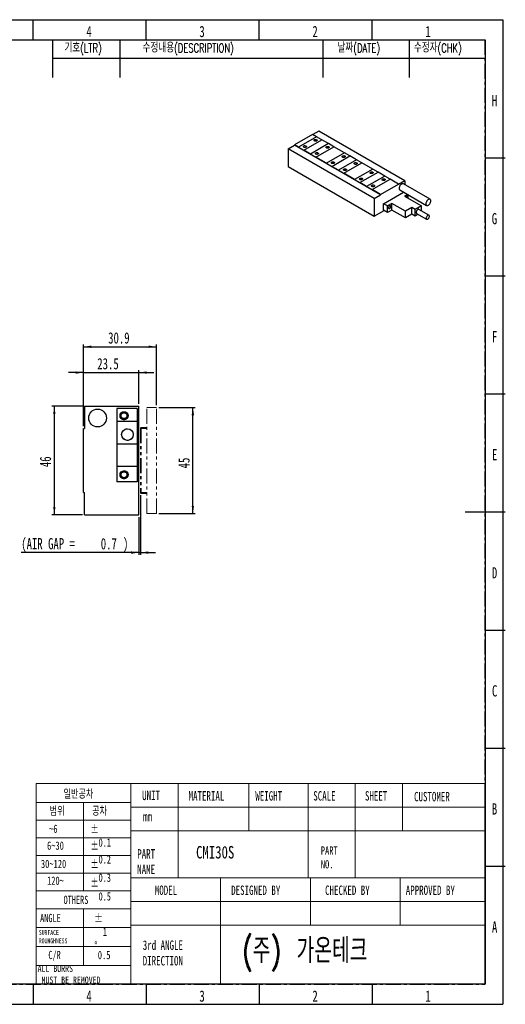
# Model space of a CAD drawing. Header units: millimetres. Extents: x 1 to 593, y 1 to 419.
# Tile 2 of 2: x 387 to 593, y 2 to 418. Entities that reach past the tile are written whole.
import ezdxf

# ---------------------------------------------------------------- set-up
doc = ezdxf.new("R2010")
doc.units = ezdxf.units.MM
doc.linetypes.add('CENTER', pattern=[10.16, 6.35, -1.27, 1.27, -1.27])
doc.linetypes.add('PHANTOM', pattern=[12.7, 6.35, -1.27, 1.27, -1.27, 1.27, -1.27])
for name, color, linetype in [('CENTER_LINE', 1, 'CENTER'), ('DIM', 7, 'Continuous'), ('FORMAT', 7, 'Continuous')]:
    doc.layers.add(name, color=color, linetype=linetype)
doc.styles.add('SLDTEXTSTYLE0', font='TXT', dxfattribs={"width": 0.7})
doc.styles.add('SLDTEXTSTYLE1', font='TXT', dxfattribs={"width": 0.75})
doc.styles.add('SLDTEXTSTYLE2', font='TXT.shx', dxfattribs={"width": 0.7, "bigfont": 'bigfont.shx'})
doc.styles.add('SLDTEXTSTYLE3', font='TXT', dxfattribs={"width": 0.694444})
doc.dimstyles.new('SLDDIMSTYLE0', dxfattribs={"dimtxt": 5.45083, "dimasz": 3.302, "dimexe": 0, "dimexo": 0.0625, "dimgap": 1.362708, "dimtad": 1, "dimrnd": 1e-09, "dimzin": 12, "dimdsep": 46, "dimtxsty": 'SLDTEXTSTYLE0', "dimsah": 1, "dimcen": 0.09, "dimadec": 0, "dimazin": 3, "dimtfac": 1, "dimtofl": 0, "dimtmove": 0, "dimatfit": 3, "dimfxl": 0, "dimfrac": 2, "dimtolj": 1, "dimtzin": 12, "dimarcsym": 0})
doc.dimstyles.new('SLDDIMSTYLE1', dxfattribs={"dimtxt": 5.45083, "dimasz": 3.302, "dimexe": 0, "dimexo": 0.0625, "dimgap": 1.362708, "dimtad": 1, "dimrnd": 1e-09, "dimzin": 12, "dimdsep": 46, "dimtxsty": 'SLDTEXTSTYLE0', "dimsah": 1, "dimcen": 0.09, "dimadec": 0, "dimazin": 3, "dimtfac": 1, "dimtmove": 0, "dimatfit": 0, "dimfxl": 0, "dimfrac": 2, "dimtolj": 1, "dimtzin": 12, "dimarcsym": 0})
doc.dimstyles.new('SLDDIMSTYLE3', dxfattribs={"dimtxt": 5.45083, "dimasz": 3.302, "dimexe": 0, "dimexo": 0.0625, "dimgap": 1.362708, "dimtad": 1, "dimrnd": 1e-09, "dimdsep": 46, "dimtxsty": 'SLDTEXTSTYLE0', "dimsah": 1, "dimcen": 0.09, "dimadec": 0, "dimazin": 2, "dimtfac": 1, "dimtmove": 0, "dimatfit": 0, "dimfxl": 0, "dimfrac": 2, "dimtolj": 1, "dimtzin": 12, "dimarcsym": 0})

# ---------------------------------------------------------------- blocks, each defined once
blk = doc.blocks.new('_D_11')
at = {"layer": 'DIM'}
for p, q in [((445.83, 254.31), (461.27, 254.31)), ((460.27, 209.31), (460.27, 254.31)), ((445.83, 209.31), (461.27, 209.31))]:
    blk.add_line(p, q, dxfattribs=at)
for points in [[(460.27, 254.31), (459.76, 251.01), (460.78, 251.01)], [(460.27, 209.31), (460.78, 212.61), (459.76, 212.61)]]:
    blk.add_solid(points, dxfattribs=at)
at = {"layer": 'DIM', "insert": (454.13, 228.48), "char_height": 4.762, "attachment_point": 1, "rotation": 90, "style": 'SLDTEXTSTYLE0'}
blk.add_mtext('45', dxfattribs=at)
blk = doc.blocks.new('_D_12')
at = {"layer": 'DIM'}
for p, q in [((413.93, 246.31), (413.93, 280.97)), ((413.93, 279.97), (444.83, 279.97)), ((444.83, 255.31), (444.83, 280.97))]:
    blk.add_line(p, q, dxfattribs=at)
for points in [[(413.93, 279.97), (417.23, 279.47), (417.23, 280.48)], [(444.83, 279.97), (441.52, 280.48), (441.52, 279.47)]]:
    blk.add_solid(points, dxfattribs=at)
at = {"layer": 'DIM', "insert": (424.41, 286.11), "char_height": 4.762, "attachment_point": 1, "style": 'SLDTEXTSTYLE0'}
blk.add_mtext('30.9', dxfattribs=at)
blk = doc.blocks.new('_D_13')
at = {"layer": 'DIM'}
for p, q in [((413.93, 269.05), (407.58, 269.05)), ((413.93, 246.31), (413.93, 270.05)), ((413.93, 269.05), (437.43, 269.05)), ((437.43, 255.81), (437.43, 270.05)), ((437.43, 269.05), (443.78, 269.05))]:
    blk.add_line(p, q, dxfattribs=at)
for points in [[(413.93, 269.05), (410.62, 269.56), (410.62, 268.55)], [(437.43, 269.05), (440.73, 268.55), (440.73, 269.56)]]:
    blk.add_solid(points, dxfattribs=at)
at = {"layer": 'DIM', "insert": (419.81, 275.19), "char_height": 4.762, "attachment_point": 1, "style": 'SLDTEXTSTYLE0'}
blk.add_mtext('23.5', dxfattribs=at)
blk = doc.blocks.new('_D_14')
at = {"layer": 'DIM'}
for p, q in [((438.13, 217.16), (438.13, 191.81)), ((437.43, 207.81), (437.43, 191.81)), ((437.43, 192.81), (387.63, 192.81)), ((437.43, 192.81), (438.13, 192.81)), ((438.13, 192.81), (444.48, 192.81))]:
    blk.add_line(p, q, dxfattribs=at)
for points in [[(437.43, 192.81), (434.12, 193.32), (434.12, 192.3)], [(438.13, 192.81), (441.43, 192.3), (441.43, 193.32)]]:
    blk.add_solid(points, dxfattribs=at)
at = {"layer": 'DIM', "attachment_point": 1, "style": 'SLDTEXTSTYLE0'}
for s, insert, char_height in [('(AIR GAP =', (387.63, 198.95), 4.762), ('0.7', (421.29, 198.95), 4.762), (')', (430.69, 198.95), 4.76)]:
    blk.add_mtext(s, dxfattribs=dict(at, insert=insert, char_height=char_height))
blk = doc.blocks.new('_D_15')
at = {"layer": 'DIM'}
for p, q in [((413.49, 254.81), (400.62, 254.81)), ((401.62, 254.81), (401.62, 208.81)), ((413.49, 208.81), (400.62, 208.81))]:
    blk.add_line(p, q, dxfattribs=at)
for points in [[(401.62, 254.81), (401.12, 251.51), (402.13, 251.51)], [(401.62, 208.81), (402.13, 212.11), (401.12, 212.11)]]:
    blk.add_solid(points, dxfattribs=at)
at = {"layer": 'DIM', "insert": (395.48, 229), "char_height": 4.762, "attachment_point": 1, "rotation": 90, "style": 'SLDTEXTSTYLE0'}
blk.add_mtext('46', dxfattribs=at)

msp = doc.modelspace()

# ---------------------------------------------------------------- linework, layer by layer
at = {"color": 7, "linetype": 'Continuous', "lineweight": 25}
for p, q in [((392.667, 410), (392.667, 418.5)), ((440.5, 410), (440.5, 418.5)), ((488.333, 410), (488.333, 418.5)), ((536.167, 410), (536.167, 418.5)), ((10, 410), (584, 410)), ((584, 410), (584, 10)), ((513.602, 371.297), (511.073, 369.838)), ((550.032, 350.267), (513.602, 371.297)), ((510.915, 369.929), (503.278, 365.521)), ((512.612, 368.949), (504.975, 364.541)), ((512.612, 368.949), (504.975, 364.541)), ((507.238, 363.235), (514.875, 367.643)), ((512.612, 368.949), (510.915, 369.929)), ((514.875, 367.643), (512.612, 368.949)), ((512.612, 368.949), (512.612, 368.949)), ((517.703, 366.01), (514.875, 367.643)), ((500.591, 363.786), (503.278, 365.338)), ((537.021, 342.756), (500.591, 363.786)), ((500.591, 363.786), (500.591, 356.294)), ((503.278, 365.521), (503.278, 365.338)), ((504.975, 364.541), (503.278, 365.521)), ((539.708, 344.307), (503.278, 365.338)), ((504.975, 364.541), (504.975, 364.541)), ((504.975, 364.541), (507.238, 363.235)), ((507.238, 363.235), (507.238, 363.235)), ((510.067, 361.602), (507.238, 363.235)), ((517.703, 366.01), (510.067, 361.602)), ((517.703, 366.01), (510.067, 361.602)), ((512.329, 360.295), (519.966, 364.704)), ((519.966, 364.704), (517.703, 366.01)), ((517.703, 366.01), (517.703, 366.01)), ((524.491, 362.092), (519.966, 364.704)), ((510.067, 361.602), (510.067, 361.602)), ((510.067, 361.602), (512.329, 360.295)), ((512.329, 360.295), (512.329, 360.295)), ((516.855, 357.683), (512.329, 360.295)), ((524.491, 362.092), (516.855, 357.683)), ((524.491, 362.092), (516.855, 357.683)), ((519.117, 356.377), (526.754, 360.785)), ((529.583, 359.153), (521.946, 354.744)), ((529.583, 359.152), (521.946, 354.744)), ((526.754, 360.785), (524.491, 362.092)), ((524.491, 362.092), (524.491, 362.092)), ((529.583, 359.153), (526.754, 360.785)), ((529.583, 359.152), (529.583, 359.153)), ((531.845, 357.846), (529.583, 359.152)), ((584, 360), (592.5, 360)), ((500.591, 356.294), (537.021, 335.263)), ((516.855, 357.683), (516.855, 357.683)), ((516.855, 357.683), (519.117, 356.377)), ((519.117, 356.377), (519.117, 356.377)), ((521.946, 354.744), (519.117, 356.377)), ((521.946, 354.744), (521.946, 354.744)), ((521.946, 354.744), (524.209, 353.438)), ((524.209, 353.438), (531.845, 357.846)), ((536.371, 355.234), (528.734, 350.825)), ((536.371, 355.234), (528.734, 350.825)), ((536.371, 355.234), (531.845, 357.846)), ((538.634, 353.927), (536.371, 355.234)), ((536.371, 355.234), (536.371, 355.234)), ((524.209, 353.438), (524.209, 353.438)), ((528.734, 350.825), (524.209, 353.438)), ((528.734, 350.825), (528.734, 350.825)), ((528.734, 350.825), (530.997, 349.519)), ((530.997, 349.519), (538.634, 353.928)), ((541.462, 352.295), (533.825, 347.886)), ((541.462, 352.295), (533.825, 347.886)), ((536.088, 346.58), (543.725, 350.988)), ((541.462, 352.295), (538.634, 353.928)), ((543.725, 350.988), (541.462, 352.295)), ((541.462, 352.295), (541.462, 352.295)), ((547.345, 348.898), (543.725, 350.988)), ((530.997, 349.519), (530.997, 349.519)), ((533.825, 347.886), (530.997, 349.519)), ((533.825, 347.886), (533.825, 347.886)), ((533.825, 347.886), (536.088, 346.58)), ((539.708, 344.49), (536.088, 346.58)), ((536.088, 346.58), (536.088, 346.58)), ((539.708, 344.49), (547.345, 348.898)), ((550.032, 350.267), (547.345, 348.716)), ((547.345, 348.898), (547.345, 348.716)), ((547.868, 346.374), (559.182, 339.843)), ((560.682, 342.441), (549.368, 348.973)), ((550.032, 350.267), (550.032, 348.589)), ((537.021, 342.756), (539.708, 344.307)), ((537.021, 342.756), (537.021, 335.263)), ((539.708, 344.49), (539.708, 344.307)), ((540.976, 340.583), (549.438, 345.468)), ((551.135, 344.489), (549.885, 343.767)), ((549.885, 343.767), (557.013, 339.653)), ((551.441, 342.869), (551.441, 344.312)), ((542.673, 339.604), (540.976, 340.583)), ((540.976, 337.807), (540.976, 340.583)), ((542.673, 336.827), (540.976, 337.807)), ((544.511, 340.665), (542.673, 339.604)), ((542.673, 336.827), (542.673, 339.604)), ((544.511, 337.889), (542.673, 336.827)), ((550.225, 337.367), (544.511, 340.665)), ((544.511, 337.889), (544.511, 340.665)), ((550.225, 334.59), (544.511, 337.889)), ((552.883, 338.902), (550.225, 337.367)), ((554.297, 338.085), (552.883, 338.902)), ((552.883, 336.125), (552.883, 338.902)), ((557.013, 339.653), (554.297, 338.085)), ((554.297, 335.309), (554.297, 338.085)), ((560.19, 335.701), (555.947, 338.15)), ((557.013, 337.535), (557.013, 339.653)), ((537.021, 335.263), (541.202, 337.677)), ((550.225, 334.59), (550.225, 337.367)), ((552.883, 336.125), (550.225, 334.59)), ((554.297, 335.309), (552.883, 336.125)), ((555.623, 336.074), (554.297, 335.309)), ((554.967, 336.452), (559.21, 334.003)), ((584, 310), (592.5, 310)), ((584, 260), (592.5, 260)), ((414.425, 254.808), (414.425, 245.308)), ((414.425, 254.808), (437.425, 254.808)), ((437.425, 208.808), (437.425, 254.808)), ((436.625, 253.788), (428.125, 253.788)), ((428.125, 253.788), (428.125, 248.288)), ((436.625, 253.788), (436.625, 248.288)), ((436.625, 248.288), (428.125, 248.288)), ((428.125, 248.288), (428.125, 238.688)), ((436.625, 248.288), (436.625, 238.688)), ((413.925, 218.308), (413.925, 245.308)), ((413.925, 245.308), (414.425, 245.308)), ((436.625, 238.688), (428.125, 238.688)), ((428.125, 238.688), (428.125, 229.288)), ((436.625, 238.688), (436.625, 229.288)), ((436.625, 229.288), (428.125, 229.288)), ((428.125, 229.288), (428.125, 222.788)), ((436.625, 229.288), (436.625, 222.788)), ((436.625, 222.788), (428.125, 222.788)), ((413.925, 218.308), (414.425, 218.308)), ((414.425, 208.808), (414.425, 218.308)), ((414.425, 208.808), (437.425, 208.808)), ((592.501, 210), (575.499, 210)), ((584, 160), (592.5, 160)), ((584, 110), (592.5, 110)), ((584, 60), (592.5, 60)), ((584, 10), (10, 10)), ((392.667, 10), (392.667, 1.5)), ((440.5, 10), (440.5, 1.5)), ((488.333, 10), (488.333, 1.5)), ((536.167, 10), (536.167, 1.5))]:
    msp.add_line(p, q, dxfattribs=at)
at = {"color": 7, "linetype": 'PHANTOM', "lineweight": 18}
for p, q in [((414.425, 254.808), (414.425, 245.308)), ((414.425, 254.808), (437.425, 254.808)), ((437.425, 208.808), (437.425, 254.808)), ((436.625, 253.788), (428.125, 253.788)), ((428.125, 253.788), (428.125, 248.288)), ((436.625, 253.788), (436.625, 248.288)), ((440.825, 209.308), (440.825, 254.308)), ((440.825, 254.308), (444.825, 254.308)), ((444.825, 209.308), (444.825, 254.308)), ((436.625, 248.288), (428.125, 248.288)), ((428.125, 248.288), (428.125, 238.688)), ((436.625, 248.288), (436.625, 238.688)), ((413.925, 218.308), (413.925, 245.308)), ((413.925, 245.308), (414.425, 245.308)), ((438.325, 245.458), (438.125, 245.458)), ((438.125, 245.458), (438.125, 218.158)), ((438.325, 245.458), (438.325, 218.158)), ((438.325, 245.308), (440.825, 245.308)), ((438.425, 245.758), (438.425, 245.558)), ((440.525, 245.758), (438.425, 245.758)), ((440.525, 245.558), (438.425, 245.558)), ((440.525, 245.558), (440.525, 245.758)), ((436.625, 238.688), (428.125, 238.688)), ((428.125, 238.688), (428.125, 229.288)), ((436.625, 238.688), (436.625, 229.288)), ((436.625, 229.288), (428.125, 229.288)), ((428.125, 229.288), (428.125, 222.788)), ((436.625, 229.288), (436.625, 222.788)), ((436.625, 222.788), (428.125, 222.788)), ((413.925, 218.308), (414.425, 218.308)), ((414.425, 208.808), (414.425, 218.308)), ((438.125, 218.158), (438.325, 218.158)), ((438.325, 218.308), (440.825, 218.308)), ((438.425, 218.058), (438.425, 217.858)), ((438.425, 218.058), (440.525, 218.058)), ((438.425, 217.858), (440.525, 217.858)), ((440.525, 217.858), (440.525, 218.058)), ((414.425, 208.808), (437.425, 208.808)), ((440.825, 209.308), (444.825, 209.308))]:
    msp.add_line(p, q, dxfattribs=at)
at = {"color": 7, "linetype": 'Continuous', "lineweight": 18}
for p, q in [((434, 95), (394, 95)), ((394, 95), (394, 10)), ((583.884, 95), (434, 95)), ((434, 95), (434, 10)), ((434, 10), (434, 95)), ((454, 95), (454, 75)), ((484, 95), (484, 75)), ((509, 95), (509, 75)), ((529, 95), (529, 75)), ((549, 95), (549, 75)), ((583.884, 95), (583.884, 10)), ((394, 87), (434, 87)), ((414, 87), (414, 49.5)), ((434, 85), (583.972, 85)), ((394, 79.5), (434, 79.5)), ((394, 72), (434, 72)), ((583.972, 75), (434, 75)), ((454, 75), (454, 55)), ((509, 75), (509, 55)), ((529, 75), (529, 55)), ((394, 64.5), (434, 64.5)), ((394, 57), (434, 57)), ((584, 55), (434, 55)), ((472, 55), (472, 45)), ((510, 55), (510, 45)), ((548, 55), (548, 45)), ((394, 49.5), (434, 49.5)), ((394, 42), (434, 42)), ((414, 42), (414, 18)), ((434, 45), (583.884, 45)), ((472, 45), (472, 10)), ((510, 45), (510, 35)), ((548, 45), (548, 35)), ((394, 34), (434, 34)), ((434, 35), (583.884, 35)), ((394, 26), (434, 26)), ((394, 18), (434, 18)), ((394, 10), (434, 10)), ((583.884, 10), (434, 10))]:
    msp.add_line(p, q, dxfattribs=at)
at = {"color": 7, "linetype": 'Continuous', "lineweight": 25, "flags": 128}
for points in [[(511.721, 367.129), (511.59, 367.237), (511.53, 367.365), (511.55, 367.497), (511.647, 367.617), (511.809, 367.71), (512.017, 367.766), (512.245, 367.778), (512.467, 367.744), (512.655, 367.668), (512.786, 367.559), (512.845, 367.431), (512.825, 367.3), (512.728, 367.18), (512.566, 367.086), (512.359, 367.03), (512.13, 367.019), (511.909, 367.053), (511.721, 367.129)], [(507.196, 364.516), (507.064, 364.625), (507.005, 364.753), (507.025, 364.884), (507.122, 365.004), (507.284, 365.098), (507.492, 365.154), (507.72, 365.165), (507.941, 365.131), (508.129, 365.055), (508.261, 364.947), (508.32, 364.819), (508.3, 364.687), (508.203, 364.567), (508.041, 364.474), (507.833, 364.418), (507.605, 364.406), (507.383, 364.44), (507.196, 364.516)], [(516.812, 364.19), (516.681, 364.298), (516.622, 364.426), (516.641, 364.558), (516.738, 364.678), (516.9, 364.771), (517.108, 364.827), (517.337, 364.839), (517.558, 364.804), (517.746, 364.729), (517.877, 364.62), (517.936, 364.492), (517.917, 364.361), (517.82, 364.241), (517.658, 364.147), (517.45, 364.091), (517.221, 364.08), (517, 364.114), (516.812, 364.19)], [(512.287, 361.577), (512.155, 361.686), (512.096, 361.813), (512.116, 361.945), (512.213, 362.065), (512.375, 362.159), (512.583, 362.215), (512.811, 362.226), (513.032, 362.192), (513.22, 362.116), (513.352, 362.008), (513.411, 361.88), (513.391, 361.748), (513.294, 361.628), (513.132, 361.535), (512.924, 361.479), (512.696, 361.467), (512.475, 361.501), (512.287, 361.577)], [(523.601, 360.271), (523.469, 360.379), (523.41, 360.507), (523.43, 360.639), (523.527, 360.759), (523.689, 360.852), (523.896, 360.908), (524.125, 360.92), (524.346, 360.886), (524.534, 360.81), (524.665, 360.701), (524.725, 360.574), (524.705, 360.442), (524.608, 360.322), (524.446, 360.228), (524.238, 360.172), (524.01, 360.161), (523.788, 360.195), (523.601, 360.271)], [(519.075, 357.658), (518.944, 357.767), (518.884, 357.895), (518.904, 358.026), (519.001, 358.146), (519.163, 358.24), (519.371, 358.296), (519.599, 358.307), (519.821, 358.273), (520.008, 358.197), (520.14, 358.089), (520.199, 357.961), (520.179, 357.829), (520.082, 357.709), (519.92, 357.616), (519.713, 357.56), (519.484, 357.548), (519.263, 357.583), (519.075, 357.658)], [(524.166, 354.719), (524.035, 354.828), (523.975, 354.956), (523.995, 355.087), (524.092, 355.207), (524.254, 355.301), (524.462, 355.357), (524.69, 355.368), (524.912, 355.334), (525.1, 355.258), (525.231, 355.15), (525.29, 355.022), (525.27, 354.89), (525.174, 354.77), (525.011, 354.677), (524.804, 354.621), (524.575, 354.609), (524.354, 354.643), (524.166, 354.719)], [(528.692, 357.332), (528.56, 357.44), (528.501, 357.568), (528.521, 357.7), (528.618, 357.82), (528.78, 357.913), (528.988, 357.969), (529.216, 357.981), (529.437, 357.947), (529.625, 357.871), (529.757, 357.762), (529.816, 357.635), (529.796, 357.503), (529.699, 357.383), (529.537, 357.289), (529.329, 357.233), (529.101, 357.222), (528.879, 357.256), (528.692, 357.332)], [(530.954, 350.801), (530.823, 350.909), (530.764, 351.037), (530.784, 351.169), (530.88, 351.289), (531.043, 351.382), (531.25, 351.438), (531.479, 351.45), (531.7, 351.415), (531.888, 351.339), (532.019, 351.231), (532.079, 351.103), (532.059, 350.971), (531.962, 350.852), (531.8, 350.758), (531.592, 350.702), (531.364, 350.69), (531.142, 350.725), (530.954, 350.801)], [(535.48, 353.413), (535.348, 353.522), (535.289, 353.649), (535.309, 353.781), (535.406, 353.901), (535.568, 353.995), (535.776, 354.051), (536.004, 354.062), (536.226, 354.028), (536.413, 353.952), (536.545, 353.844), (536.604, 353.716), (536.584, 353.584), (536.487, 353.464), (536.325, 353.37), (536.117, 353.315), (535.889, 353.303), (535.668, 353.337), (535.48, 353.413)], [(540.571, 350.474), (540.44, 350.582), (540.38, 350.71), (540.4, 350.842), (540.497, 350.962), (540.659, 351.056), (540.867, 351.112), (541.095, 351.123), (541.317, 351.089), (541.504, 351.013), (541.636, 350.905), (541.695, 350.777), (541.675, 350.645), (541.578, 350.525), (541.416, 350.431), (541.209, 350.375), (540.98, 350.364), (540.759, 350.398), (540.571, 350.474)], [(536.046, 347.862), (535.914, 347.97), (535.855, 348.098), (535.875, 348.23), (535.972, 348.35), (536.134, 348.443), (536.341, 348.499), (536.57, 348.511), (536.791, 348.476), (536.979, 348.4), (537.11, 348.292), (537.17, 348.164), (537.15, 348.032), (537.053, 347.912), (536.891, 347.819), (536.683, 347.763), (536.455, 347.751), (536.233, 347.786), (536.046, 347.862)], [(549.368, 348.973), (549.279, 349.013), (549.078, 349.043), (548.854, 349.004), (548.618, 348.898), (548.382, 348.731), (548.158, 348.511), (547.957, 348.249), (547.789, 347.958), (547.662, 347.653), (547.584, 347.349), (547.557, 347.061)], [(550.996, 343.126), (551.015, 343.176), (551.066, 343.378), (551.066, 343.561), (551.015, 343.704), (550.918, 343.792), (550.785, 343.816), (550.632, 343.772), (550.474, 343.666), (550.33, 343.51)], [(560.992, 341.755), (560.966, 342.012), (560.887, 342.225), (560.761, 342.385), (560.593, 342.482), (560.392, 342.511), (560.168, 342.473), (559.932, 342.367), (559.696, 342.2), (559.471, 341.98), (559.27, 341.718), (559.102, 341.427), (558.976, 341.122), (558.898, 340.818), (558.871, 340.53), (558.898, 340.273), (558.976, 340.059), (559.102, 339.9), (559.27, 339.803), (559.471, 339.773), (559.696, 339.812), (559.932, 339.917), (560.168, 340.084), (560.392, 340.304), (560.593, 340.566), (560.761, 340.857), (560.887, 341.162), (560.966, 341.467), (560.992, 341.755)], [(543.04, 338.836), (543.066, 338.671), (543.142, 338.554), (543.258, 338.497), (543.403, 338.507), (543.561, 338.583), (543.714, 338.717), (543.847, 338.893), (543.944, 339.094), (543.995, 339.296), (543.995, 339.479), (543.944, 339.622), (543.847, 339.71), (543.714, 339.734), (543.561, 339.69), (543.403, 339.584), (543.258, 339.427), (543.142, 339.236), (543.066, 339.031), (543.04, 338.836)], [(555.947, 338.15), (555.857, 338.186), (555.689, 338.189), (555.504, 338.127), (555.316, 338.003), (555.138, 337.828), (554.984, 337.613), (554.865, 337.375), (554.79, 337.132), (554.764, 336.901)], [(559.007, 334.452), (559.032, 334.251), (559.108, 334.094), (559.227, 333.994), (559.381, 333.957), (559.559, 333.987), (559.747, 334.081), (559.932, 334.232), (560.099, 334.429), (560.237, 334.657), (560.335, 334.9), (560.386, 335.139), (560.386, 335.357), (560.335, 335.538), (560.237, 335.667), (560.099, 335.736), (559.932, 335.74), (559.747, 335.678), (559.559, 335.554), (559.381, 335.378), (559.227, 335.164), (559.108, 334.926), (559.032, 334.683), (559.007, 334.452)]]:
    msp.add_lwpolyline(points, dxfattribs=at)
at = {"color": 7, "linetype": 'Continuous', "lineweight": 25}
for centre, radius in [((419.925, 249.808), 3.75), ((431.125, 250.788), 1.7), ((431.125, 250.788), 1.25), ((432.575, 242.788), 2.45), ((431.125, 225.788), 1.7), ((431.125, 225.788), 1.25)]:
    msp.add_circle(centre, radius, dxfattribs=at)
at = {"color": 7, "linetype": 'PHANTOM', "lineweight": 18}
for centre, radius in [((419.925, 249.808), 3.75), ((431.125, 250.788), 1.7), ((431.125, 250.788), 1.25), ((432.575, 242.788), 2.45), ((431.125, 225.788), 1.7), ((431.125, 225.788), 1.25)]:
    msp.add_circle(centre, radius, dxfattribs=at)
at = {"color": 7, "linetype": 'Continuous', "lineweight": 25}
for centre, radius, start, end in [((548.29, 346.979), 0.737, 173.60377, 235.08405), ((555.25, 336.851), 0.488, 174.06714, 234.62068)]:
    msp.add_arc(centre, radius, start, end, dxfattribs=at)
at = {"color": 7, "linetype": 'PHANTOM', "lineweight": 18}
for centre, radius, start, end in [((438.425, 245.458), 0.3, 90, 180), ((438.425, 245.458), 0.1, 90, 180), ((438.425, 218.158), 0.3, 180, 270), ((438.425, 218.158), 0.1, 180, 270)]:
    msp.add_arc(centre, radius, start, end, dxfattribs=at)
at = {"layer": 'CENTER_LINE'}
for p, q in [((13.577, 410), (583.884, 410)), ((583.884, 410), (583.884, 10)), ((13.577, 10), (583.884, 10))]:
    msp.add_line(p, q, dxfattribs=at)
at = {"layer": 'DIM'}
for p, q in [((400.884, 410), (400.884, 393.95)), ((429.384, 410), (429.384, 393.95)), ((515.322, 409.905), (515.322, 393.95)), ((551.78, 410), (551.78, 393.95)), ((400.884, 402.2), (583.884, 402.2))]:
    msp.add_line(p, q, dxfattribs=at)
at = {"layer": 'FORMAT'}
for p, q in [((1.5, 418.5), (591.5, 418.5)), ((591.5, 418.5), (591.5, 1.5)), ((1.5, 1.5), (591.5, 1.5))]:
    msp.add_line(p, q, dxfattribs=at)

# ---------------------------------------------------------------- texts
at = {"color": 7, "linetype": 'Continuous', "lineweight": 0}
for s, insert, char_height, attachment_point, style in [('4', (416.325, 415.879), 4.762, 2, 'SLDTEXTSTYLE0'), ('3', (464.158, 415.879), 4.762, 2, 'SLDTEXTSTYLE0'), ('2', (511.991, 415.879), 4.762, 2, 'SLDTEXTSTYLE0'), ('1', (559.825, 415.879), 4.762, 2, 'SLDTEXTSTYLE0'), ('H', (587.94, 386.629), 4.762, 2, 'SLDTEXTSTYLE0'), ('G', (587.891, 336.629), 4.762, 2, 'SLDTEXTSTYLE0'), ('F', (587.995, 286.629), 4.762, 2, 'SLDTEXTSTYLE0'), ('E', (587.977, 236.629), 4.762, 2, 'SLDTEXTSTYLE0'), ('D', (587.966, 186.629), 4.762, 2, 'SLDTEXTSTYLE0'), ('C', (587.979, 136.629), 4.762, 2, 'SLDTEXTSTYLE0'), ('일반공차', (405.526, 92.147), 3.5, 1, 'SLDTEXTSTYLE2'), ('UNIT', (438.791, 91.959), 3.9687, 1, 'SLDTEXTSTYLE0'), ('MATERIAL', (458.46, 91.77), 3.9687, 1, 'SLDTEXTSTYLE0'), ('WEIGHT', (486.7, 91.77), 3.9687, 1, 'SLDTEXTSTYLE0'), ('SCALE', (511.232, 91.77), 3.9687, 1, 'SLDTEXTSTYLE0'), ('SHEET', (533.106, 91.77), 3.9687, 1, 'SLDTEXTSTYLE0'), ('CUSTOMER', (553.885, 91.445), 3.9687, 1, 'SLDTEXTSTYLE0'), ('범위', (399.674, 84.895), 3.5, 1, 'SLDTEXTSTYLE2'), ('공차', (417.635, 84.895), 3.5, 1, 'SLDTEXTSTYLE2'), ('B', (587.963, 86.629), 4.762, 2, 'SLDTEXTSTYLE0'), ('mm', (439.192, 83.016), 3.9687, 1, 'SLDTEXTSTYLE0'), ('~6', (399.413, 77.596), 3.5, 1, 'SLDTEXTSTYLE1'), ('%%p^J  0.1', (416.897, 77.596), 3.5, 1, 'SLDTEXTSTYLE3'), ('6~30', (398.542, 70.458), 3.5, 1, 'SLDTEXTSTYLE1'), ('%%p^J  0.2', (416.897, 70.458), 3.5, 1, 'SLDTEXTSTYLE3'), ('PART^JNAME', (436.721, 67.208), 3.9687, 1, 'SLDTEXTSTYLE0'), ('CMI30S', (461.621, 68.543), 5.2917, 1, 'SLDTEXTSTYLE1'), ('PART^JNO.', (514.421, 68.37), 3.5, 1, 'SLDTEXTSTYLE1'), ('30~120', (395.956, 62.706), 3.5, 1, 'SLDTEXTSTYLE1'), ('%%p^J  0.3', (416.897, 62.706), 3.5, 1, 'SLDTEXTSTYLE3'), ('120~', (398.542, 55.608), 3.5, 1, 'SLDTEXTSTYLE1'), ('%%p^J  0.5', (416.897, 54.789), 3.5, 1, 'SLDTEXTSTYLE3'), ('MODEL', (444.168, 51.802), 3.9687, 1, 'SLDTEXTSTYLE0'), ('DESIGNED BY', (476.478, 51.802), 3.96875, 1, 'SLDTEXTSTYLE0'), ('CHECKED BY', (516.218, 51.802), 3.9687, 1, 'SLDTEXTSTYLE0'), ('APPROVED BY', (550.382, 51.802), 3.96875, 1, 'SLDTEXTSTYLE0'), ('OTHERS', (405.526, 47.497), 3.5, 1, 'SLDTEXTSTYLE0'), ('ANGLE', (395.605, 39.807), 3.5, 1, 'SLDTEXTSTYLE0'), ('%%p^J  1^J%%d', (418.553, 39.781), 3.5, 1, 'SLDTEXTSTYLE1'), ('A', (587.985, 36.629), 4.762, 2, 'SLDTEXTSTYLE0'), ('SURFACE^JROUNGHNESS', (395.072, 32.954), 2.11667, 1, 'SLDTEXTSTYLE0'), ('(주) 가온테크', (481.188, 29.519), 10.5833, 1, 'SLDTEXTSTYLE2'), ('3rd ANGLE^JDIRECTION', (439.047, 28.534), 3.96875, 1, 'SLDTEXTSTYLE0'), ('C/R', (399.086, 24.136), 3.5, 1, 'SLDTEXTSTYLE0'), ('0.5', (420.035, 24.111), 3.5, 1, 'SLDTEXTSTYLE1'), ('ALL BURRS^J MUST BE REMOVED', (394.562, 18.111), 2.91042, 1, 'SLDTEXTSTYLE0'), ('4', (416.325, 7.379), 4.762, 2, 'SLDTEXTSTYLE0'), ('3', (464.158, 7.379), 4.762, 2, 'SLDTEXTSTYLE0'), ('2', (511.991, 7.379), 4.762, 2, 'SLDTEXTSTYLE0'), ('1', (559.825, 7.379), 4.762, 2, 'SLDTEXTSTYLE0')]:
    msp.add_mtext(s, dxfattribs=dict(at, insert=insert, char_height=char_height, attachment_point=attachment_point, style=style))
at = {"layer": 'DIM', "attachment_point": 1, "style": 'SLDTEXTSTYLE2'}
for s, insert, char_height in [('기호(LTR)', (405.92, 408.366), 3.7042), ('수정내용(DESCRIPTION)', (438.986, 408.366), 3.70417), ('날짜(DATE)', (521.483, 408.366), 3.7042), ('수정자(CHK)', (553.826, 408.366), 3.7042)]:
    msp.add_mtext(s, dxfattribs=dict(at, insert=insert, char_height=char_height))

# ---------------------------------------------------------------- dimensions: what is measured, and where the dimension line sits
at = {"layer": 'DIM'}
for base, p1, p2, angle, dimstyle, picture, middle in [((444.825, 279.974), (413.925, 245.308), (444.825, 254.308), 0, 'SLDDIMSTYLE0', '_D_12', (430.935, 279.974)), ((437.425, 269.053), (413.925, 245.308), (437.425, 254.808), 0, 'SLDDIMSTYLE1', '_D_13', (426.328, 269.053)), ((401.623, 208.808), (414.485, 254.808), (414.485, 208.808), 90, 'SLDDIMSTYLE0', '_D_15', (401.623, 232.641)), ((460.271, 254.308), (444.825, 209.308), (444.825, 254.308), 90, 'SLDDIMSTYLE0', '_D_11', (460.271, 232.123))]:
    dim = msp.add_linear_dim(base=base, p1=p1, p2=p2, angle=angle, dimstyle=dimstyle, dxfattribs=at)
    dim.commit()
    dim.dimension.update_dxf_attribs({"geometry": picture, "text_midpoint": middle, "dimtype": 160})
dim = msp.add_linear_dim(base=(438.125, 192.808), p1=(437.425, 208.808), p2=(438.125, 218.158), text='(AIR GAP =<>)', dimstyle='SLDDIMSTYLE3', dxfattribs=at)
dim.commit()
dim.dimension.update_dxf_attribs({"geometry": '_D_14', "text_midpoint": (410.354, 192.808), "dimtype": 160})

doc.saveas('drawing.dxf')
